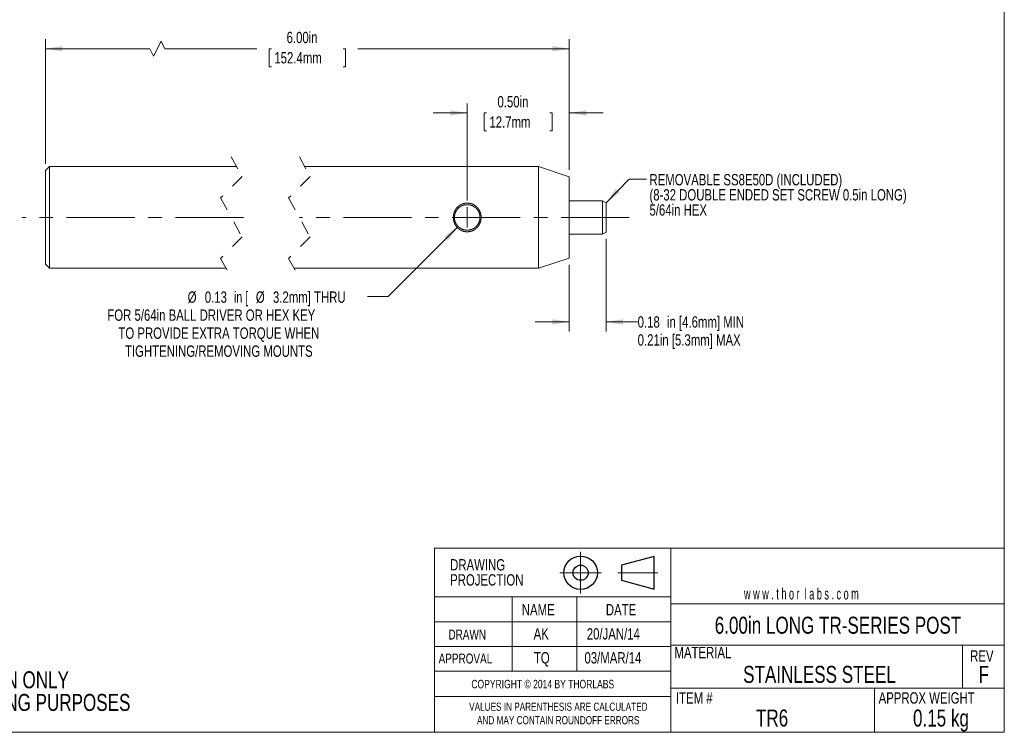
# Model space of a CAD drawing. Header units: inches. Extents: x 0.1 to 10.9, y 0 to 8.5.
# Tile 2 of 3: x 3.7 to 10.9, y 0 to 5.3. Entities that reach past the tile are written whole.
import ezdxf

# ---------------------------------------------------------------- set-up
doc = ezdxf.new("R2010")
doc.units = ezdxf.units.IN
doc.header["$MEASUREMENT"] = 0
doc.header["$PDSIZE"] = -1
doc.linetypes.add('CENTERX2', pattern=[0.8, 0.5, -0.1, 0.1, -0.1])
doc.linetypes.add('HIDDEN', pattern=[0.075, 0.05, -0.025])
doc.styles.add('SLDTEXTSTYLE0', font='TXT', dxfattribs={"width": 0.75})
doc.styles.add('SLDTEXTSTYLE1', font='TXT', dxfattribs={"width": 0.6})
doc.styles.add('SLDTEXTSTYLE2', font='TXT', dxfattribs={"width": 0.6875})
doc.dimstyles.new('SLDDIMSTYLE2', dxfattribs={"dimtxt": 0.083333, "dimasz": 0.125, "dimexe": 0, "dimexo": 0.0625, "dimgap": 0.020833, "dimtad": 0, "dimtih": 1, "dimtoh": 1, "dimlfac": 0.666667, "dimrnd": 1e-09, "dimzin": 4, "dimdsep": 46, "dimtxsty": 'SLDTEXTSTYLE0', "dimsah": 1, "dimcen": 0.09, "dimadec": 0, "dimazin": 1, "dimtfac": 1, "dimtofl": 0, "dimtmove": 0, "dimatfit": 3, "dimfxl": 1, "dimfrac": 2, "dimtolj": 1, "dimtzin": 12, "dimarcsym": 0})
doc.dimstyles.new('SLDDIMSTYLE3', dxfattribs={"dimtxt": 0.083333, "dimasz": 0.125, "dimexe": 0, "dimexo": 0.0625, "dimgap": 0.020833, "dimtad": 0, "dimtih": 1, "dimtoh": 1, "dimlfac": 0.666667, "dimrnd": 1e-09, "dimzin": 0, "dimdsep": 46, "dimtxsty": 'SLDTEXTSTYLE0', "dimsah": 1, "dimcen": 0.09, "dimadec": 0, "dimazin": 0, "dimtfac": 1, "dimtmove": 0, "dimatfit": 0, "dimfxl": 1, "dimfrac": 2, "dimtolj": 1, "dimtzin": 12, "dimarcsym": 0})
doc.dimstyles.new('SLDDIMSTYLE4', dxfattribs={"dimtxt": 0.083333, "dimasz": 0.125, "dimexe": 0, "dimexo": 0.0625, "dimgap": 0.020833, "dimtad": 0, "dimtih": 1, "dimtoh": 1, "dimlfac": 0.666667, "dimrnd": 1e-09, "dimdsep": 46, "dimtxsty": 'SLDTEXTSTYLE0', "dimsah": 1, "dimcen": 0, "dimadec": 0, "dimazin": 2, "dimtfac": 1, "dimtofl": 0, "dimtmove": 0, "dimatfit": 3, "dimfxl": 1, "dimfrac": 2, "dimtolj": 1, "dimtzin": 12, "dimarcsym": 0})
doc.dimstyles.new('SLDDIMSTYLE5', dxfattribs={"dimtxt": 0.083333, "dimasz": 0.125, "dimexe": 0, "dimexo": 0.0625, "dimgap": 0.020833, "dimtad": 0, "dimtih": 1, "dimtoh": 1, "dimlfac": 0.666667, "dimrnd": 1e-09, "dimdsep": 46, "dimtxsty": 'SLDTEXTSTYLE0', "dimsah": 1, "dimcen": 0.09, "dimadec": 0, "dimazin": 2, "dimtfac": 1, "dimtmove": 0, "dimatfit": 0, "dimfxl": 1, "dimfrac": 2, "dimtolj": 1, "dimtzin": 12, "dimarcsym": 0})

# ---------------------------------------------------------------- blocks, each defined once
blk = doc.blocks.new('Third Angle Projection Block')
at = {"color": 7, "linetype": 'CENTERX2', "lineweight": 0}
for p, q in [((3.9951, 0.9376), (3.9951, 0.5538)), ((3.8033, 0.7457), (4.187, 0.7457)), ((4.3361, 0.7457), (4.7029, 0.7457))]:
    blk.add_line(p, q, dxfattribs=at)
at = {"color": 7, "linetype": 'Continuous', "lineweight": 30}
for p, q in [((4.6701, 0.8957), (4.3701, 0.8153)), ((4.3701, 0.8153), (4.3701, 0.6761)), ((4.6701, 0.5957), (4.6701, 0.8957)), ((4.3701, 0.6761), (4.6701, 0.5957))]:
    blk.add_line(p, q, dxfattribs=at)
for radius in [0.1536, 0.0696]:
    blk.add_circle((3.9951, 0.7457), radius, dxfattribs=at)
at = {"color": 7, "linetype": 'Continuous', "lineweight": 0}
blk.add_point((3.9951, 0.7457), dxfattribs=at)
blk = doc.blocks.new('SW_NOTE_0')
at = {"color": 0, "linetype": 'Continuous', "lineweight": 0, "char_height": 0.06, "attachment_point": 2, "style": 'SLDTEXTSTYLE0'}
for s, insert in [('VALUES IN PARENTHESIS ARE CALCULATED', (0.7837, 0.0773)), ('AND MAY CONTAIN ROUNDOFF ERRORS', (0.7826, -0.022))]:
    blk.add_mtext(s, dxfattribs=dict(at, insert=insert))
blk = doc.blocks.new('SW_NOTE_1')
at = {"color": 0, "linetype": 'Continuous', "lineweight": 0, "char_height": 0.08333, "attachment_point": 1, "style": 'SLDTEXTSTYLE0'}
for s, insert in [('DRAWING', (0, 0.1074)), ('PROJECTION', (0, -0.0037))]:
    blk.add_mtext(s, dxfattribs=dict(at, insert=insert))
blk = doc.blocks.new('SW_NOTE_2')
at = {"color": 0, "linetype": 'Continuous', "lineweight": 0, "char_height": 0.125, "attachment_point": 2, "style": 'SLDTEXTSTYLE0'}
for s, insert in [('FOR INFORMATION ONLY', (0.9863, 0.1611)), ('NOT FOR MANUFACTURING PURPOSES', (0.9991, -0.0055))]:
    blk.add_mtext(s, dxfattribs=dict(at, insert=insert))
blk = doc.blocks.new('_D_2')
at = {"color": 8, "linetype": 'Continuous', "lineweight": 0}
for p, q in [((3.898, 4.2138), (3.898, 5.1299)), ((4.6924, 5.0044), (4.7479, 5.1155)), ((4.7479, 5.1155), (4.7757, 5.0599)), ((7.7475, 4.1688), (7.7475, 5.1299)), ((3.898, 5.0599), (4.6646, 5.0599)), ((4.6646, 5.0599), (4.6924, 5.0044)), ((4.7757, 5.0599), (5.4511, 5.0599)), ((5.559, 5.0599), (5.5421, 5.0599)), ((5.5421, 5.0599), (5.5421, 4.9275)), ((6.0866, 5.0599), (6.1035, 5.0599)), ((6.1035, 5.0599), (6.1035, 4.9275)), ((7.7475, 5.0599), (6.1945, 5.0599)), ((5.5421, 4.9275), (5.559, 4.9275)), ((6.1035, 4.9275), (6.0866, 4.9275))]:
    blk.add_line(p, q, dxfattribs=at)
for points in [[(3.898, 5.0599), (4.023, 5.0399), (4.023, 5.0799)], [(7.7475, 5.0599), (7.6225, 5.0799), (7.6225, 5.0399)]]:
    blk.add_solid(points, dxfattribs=at)
at = {"color": 8, "linetype": 'Continuous', "lineweight": 0, "char_height": 0.08333, "attachment_point": 1, "style": 'SLDTEXTSTYLE0'}
for s, insert in [('6.00in', (5.6701, 5.1842)), ('152.4mm', (5.5801, 5.0349))]:
    blk.add_mtext(s, dxfattribs=dict(at, insert=insert))
blk = doc.blocks.new('_D_3')
at = {"color": 8, "linetype": 'Continuous', "lineweight": 0}
for p, q in [((6.9975, 3.9445), (6.9975, 4.6575)), ((7.7475, 4.1688), (7.7475, 4.6575)), ((6.9975, 4.5875), (6.7475, 4.5875)), ((7.1395, 4.5875), (7.1226, 4.5875)), ((7.1226, 4.5875), (7.1226, 4.4551)), ((7.6055, 4.5875), (7.6224, 4.5875)), ((7.6224, 4.5875), (7.6224, 4.4551)), ((7.7475, 4.5875), (7.9975, 4.5875)), ((7.1226, 4.4551), (7.1395, 4.4551)), ((7.6224, 4.4551), (7.6055, 4.4551))]:
    blk.add_line(p, q, dxfattribs=at)
for points in [[(6.9975, 4.5875), (6.8725, 4.6075), (6.8725, 4.5675)], [(7.7475, 4.5875), (7.8725, 4.5675), (7.8725, 4.6075)]]:
    blk.add_solid(points, dxfattribs=at)
at = {"color": 8, "linetype": 'Continuous', "lineweight": 0, "char_height": 0.08333, "attachment_point": 1, "style": 'SLDTEXTSTYLE0'}
for s, insert in [('0.50in', (7.2198, 4.7118)), ('12.7mm', (7.1606, 4.5625))]:
    blk.add_mtext(s, dxfattribs=dict(at, insert=insert))
blk = doc.blocks.new('_D_4')
at = {"color": 8, "linetype": 'Continuous', "lineweight": 0}
for p, q in [((6.9312, 3.7532), (6.4155, 3.2375)), ((6.4155, 3.2375), (6.2655, 3.2375))]:
    blk.add_line(p, q, dxfattribs=at)
blk.add_solid([(6.9312, 3.7532), (6.8287, 3.679), (6.857, 3.6507)], dxfattribs=at)
at = {"color": 8, "linetype": 'Continuous', "lineweight": 0, "attachment_point": 1}
for s, insert, char_height, style in [('%%c', (4.9434, 3.2754), 0.08333, 'SLDTEXTSTYLE0'), ('0.13', (5.0692, 3.2754), 0.08333, 'SLDTEXTSTYLE0'), ('in [', (5.2846, 3.2754), 0.08333, 'SLDTEXTSTYLE2'), ('%%c', (5.4443, 3.2754), 0.08333, 'SLDTEXTSTYLE0'), ('3.2mm] THRU', (5.5701, 3.2754), 0.083333, 'SLDTEXTSTYLE0'), ('FOR 5/64in BALL DRIVER OR HEX KEY', (4.3528, 3.143), 0.083333, 'SLDTEXTSTYLE0'), ('TO PROVIDE EXTRA TORQUE WHEN', (4.4343, 3.0106), 0.083333, 'SLDTEXTSTYLE0'), ('TIGHTENING/REMOVING MOUNTS', (4.4826, 2.8782), 0.083333, 'SLDTEXTSTYLE0')]:
    blk.add_mtext(s, dxfattribs=dict(at, insert=insert, char_height=char_height, style=style))
blk = doc.blocks.new('_D_5')
at = {"color": 8, "linetype": 'Continuous', "lineweight": 0}
for p, q in [((8.0175, 3.6615), (8.0175, 2.9816)), ((7.7475, 3.4703), (7.7475, 2.9816)), ((7.7475, 3.0516), (7.4975, 3.0516)), ((8.0175, 3.0516), (8.2501, 3.0516))]:
    blk.add_line(p, q, dxfattribs=at)
for points in [[(7.7475, 3.0516), (7.6225, 3.0716), (7.6225, 3.0316)], [(8.0175, 3.0516), (8.1425, 3.0316), (8.1425, 3.0716)]]:
    blk.add_solid(points, dxfattribs=at)
at = {"color": 8, "linetype": 'Continuous', "lineweight": 0, "attachment_point": 1, "style": 'SLDTEXTSTYLE0'}
for s, insert, char_height in [('0.18', (8.2501, 3.0928), 0.08333), ('in [4.6mm] MIN', (8.4656, 3.0928), 0.083333), ('0.21in [5.3mm] MAX', (8.2501, 2.9604), 0.083333)]:
    blk.add_mtext(s, dxfattribs=dict(at, insert=insert, char_height=char_height))
blk = doc.blocks.new('SW_NOTE_3')
at = {"color": 0, "linetype": 'Continuous', "lineweight": 0, "attachment_point": 1, "style": 'SLDTEXTSTYLE0'}
for s, insert, char_height in [('REMOVABLE SS8E50D (INCLUDED)', (0.0213, 0.0378), 0.083333), ('(8-32 DOUBLE ENDED SET SCREW 0.5in LONG)', (0.0213, -0.0733), 0.083333), ('5/64in HEX', (0.0213, -0.1845), 0.08333)]:
    blk.add_mtext(s, dxfattribs=dict(at, insert=insert, char_height=char_height))
blk = doc.blocks.new('SW_CENTERMARKSYMBOL_1')
at = {"color": 0, "linetype": 'Continuous', "lineweight": 0}
for q in [(0, 0.075), (-0.075, 0), (0, -0.075), (0.075, 0)]:
    blk.add_line((0, 0), q, dxfattribs=at)

msp = doc.modelspace()

# ---------------------------------------------------------------- linework, layer by layer
at = {"color": 7, "linetype": 'Continuous', "lineweight": 0}
for p, q in [((10.9445, 0.0356), (10.9445, 8.4506)), ((3.928, 4.1938), (3.898, 4.1638)), ((3.898, 4.1638), (3.898, 3.4753)), ((5.3026, 4.1938), (3.928, 4.1938)), ((3.928, 4.1938), (3.928, 3.4453)), ((7.5225, 4.1938), (5.8026, 4.1938)), ((7.7475, 4.1188), (7.5225, 4.1938)), ((7.5225, 4.1938), (7.5225, 3.4453)), ((7.7475, 4.1188), (7.7475, 3.5203)), ((7.9915, 3.9425), (7.7475, 3.9425)), ((8.0175, 3.9275), (7.9915, 3.9425)), ((7.9915, 3.9425), (7.9915, 3.6965)), ((8.0175, 3.9275), (8.0175, 3.7115)), ((7.7475, 3.6965), (7.9915, 3.6965)), ((7.9915, 3.6965), (8.0175, 3.7115)), ((3.898, 3.4753), (3.928, 3.4453)), ((7.5225, 3.4453), (7.7475, 3.5203)), ((3.928, 3.4453), (5.2257, 3.4453)), ((5.7257, 3.4453), (7.5225, 3.4453)), ((10.9445, 1.3874), (10.9445, 1.9698)), ((6.7572, 0.2977), (6.7572, 1.3874)), ((6.7572, 1.3874), (8.4938, 1.3874)), ((8.4938, 1.3874), (8.4938, 0.0356)), ((8.4938, 1.3874), (10.9445, 1.3874)), ((6.7572, 0.4841), (6.7572, 1.0302)), ((6.7572, 0.0356), (6.7572, 1.0302)), ((8.4938, 1.0302), (6.7572, 1.0302)), ((7.3281, 1.0302), (7.3281, 0.4841)), ((7.8037, 1.0302), (7.8037, 0.4841)), ((8.4938, 0.98), (10.9445, 0.98)), ((8.4938, 0.846), (6.7572, 0.846)), ((8.4938, 0.6662), (6.7572, 0.6662)), ((8.4938, 0.6756), (10.9445, 0.6756)), ((10.6365, 0.6756), (10.6365, 0.3599)), ((8.4938, 0.4841), (6.7572, 0.4841)), ((6.7572, 0.4841), (6.7572, 0.2977)), ((6.7572, 0.2977), (8.4938, 0.2977)), ((8.4938, 0.3599), (10.9445, 0.3599)), ((9.9901, 0.3599), (9.9901, 0.0356)), ((10.9445, 0.0356), (0.0622, 0.0356))]:
    msp.add_line(p, q, dxfattribs=at)
at = {"color": 7, "linetype": 'HIDDEN', "lineweight": 0}
for p, q in [((5.2641, 4.2638), (5.3429, 4.1204)), ((5.7641, 4.2638), (5.8429, 4.1204)), ((5.3429, 4.1204), (5.1854, 3.9629)), ((5.8429, 4.1204), (5.6854, 3.9629)), ((5.1854, 3.9629), (5.3429, 3.6761)), ((5.6854, 3.9629), (5.8429, 3.6761)), ((5.3429, 3.6761), (5.1854, 3.5187)), ((5.8429, 3.6761), (5.6854, 3.5187)), ((5.1854, 3.5187), (5.2641, 3.3753)), ((5.6854, 3.5187), (5.7641, 3.3753))]:
    msp.add_line(p, q, dxfattribs=at)
at = {"color": 7, "linetype": 'CENTERX2', "lineweight": 0}
for p, q in [((5.354, 3.8195), (3.728, 3.8195)), ((8.1875, 3.8195), (5.7641, 3.8195))]:
    msp.add_line(p, q, dxfattribs=at)
at = {"color": 8, "linetype": 'Continuous', "lineweight": 0, "flags": 128}
msp.add_lwpolyline([(8.3155, 4.1006), (8.1866, 4.1006), (8.0175, 3.9275)], dxfattribs=at)
at = {"color": 7, "linetype": 'Continuous', "lineweight": 0}
for points, knots in [([(7.0995, 3.8216), (7.0995, 3.8209), (7.0996, 3.8196), (7.0995, 3.8176), (7.0995, 3.8157), (7.0994, 3.8137), (7.0993, 3.8118), (7.0992, 3.8099), (7.099, 3.808), (7.0988, 3.8061), (7.0986, 3.8041), (7.0983, 3.8021), (7.0979, 3.8001), (7.0976, 3.7981), (7.0972, 3.7962), (7.0968, 3.7944), (7.0964, 3.7928), (7.096, 3.7912), (7.0956, 3.7896), (7.0951, 3.788), (7.0946, 3.7863), (7.0941, 3.7845), (7.0934, 3.7827), (7.0928, 3.7808), (7.0921, 3.7791), (7.0914, 3.7774), (7.0906, 3.7757), (7.0899, 3.7741), (7.0891, 3.7724), (7.0883, 3.7708), (7.0875, 3.7692), (7.0866, 3.7676), (7.0856, 3.7659), (7.0846, 3.7642), (7.0835, 3.7625), (7.0825, 3.7608), (7.0813, 3.7591), (7.0802, 3.7574), (7.0789, 3.7558), (7.0777, 3.7542), (7.0764, 3.7526), (7.0751, 3.751), (7.0738, 3.7494), (7.0724, 3.7479), (7.071, 3.7464), (7.0696, 3.7449), (7.0683, 3.7435), (7.0669, 3.7421), (7.0655, 3.7408), (7.0641, 3.7395), (7.0627, 3.7383), (7.0613, 3.7371), (7.0599, 3.7359), (7.0586, 3.7348), (7.0572, 3.7338), (7.0559, 3.7328), (7.0545, 3.7318), (7.0532, 3.7309), (7.0518, 3.7299), (7.0504, 3.729), (7.0491, 3.7282), (7.0477, 3.7273), (7.0463, 3.7265), (7.0448, 3.7257), (7.0434, 3.725), (7.042, 3.7242), (7.0407, 3.7236), (7.0393, 3.7229), (7.0379, 3.7223), (7.0365, 3.7217), (7.0351, 3.7211), (7.0336, 3.7205), (7.0322, 3.7199), (7.0307, 3.7194), (7.0292, 3.7189), (7.0277, 3.7184), (7.0262, 3.718), (7.0245, 3.7175), (7.0229, 3.7171), (7.0212, 3.7167), (7.0195, 3.7163), (7.0177, 3.7159), (7.0159, 3.7156), (7.0141, 3.7153), (7.0122, 3.715), (7.0104, 3.7148), (7.0085, 3.7146), (7.0066, 3.7144), (7.0048, 3.7143), (7.003, 3.7142), (7.0012, 3.7141), (6.9993, 3.714), (6.9975, 3.714), (6.9956, 3.714), (6.9936, 3.7141), (6.9917, 3.7142), (6.9898, 3.7143), (6.9879, 3.7144), (6.986, 3.7146), (6.9842, 3.7148), (6.9825, 3.7151), (6.9807, 3.7153), (6.979, 3.7156), (6.9773, 3.7159), (6.9757, 3.7163), (6.9741, 3.7166), (6.9726, 3.717), (6.9711, 3.7174), (6.9696, 3.7178), (6.9681, 3.7182), (6.9665, 3.7187), (6.9649, 3.7192), (6.9633, 3.7198), (6.9617, 3.7204), (6.9601, 3.721), (6.9585, 3.7217), (6.9569, 3.7224), (6.9553, 3.7231), (6.9537, 3.7239), (6.9521, 3.7247), (6.9505, 3.7255), (6.949, 3.7264), (6.9475, 3.7273), (6.946, 3.7281), (6.9446, 3.729), (6.9433, 3.7299), (6.9419, 3.7308), (6.9405, 3.7318), (6.9391, 3.7328), (6.9376, 3.734), (6.936, 3.7352), (6.9344, 3.7365), (6.9328, 3.7378), (6.9313, 3.7392), (6.9298, 3.7406), (6.9283, 3.742), (6.9268, 3.7434), (6.9253, 3.745), (6.9238, 3.7466), (6.9223, 3.7482), (6.9208, 3.7499), (6.9194, 3.7515), (6.918, 3.7532), (6.9167, 3.7549), (6.9155, 3.7566), (6.9143, 3.7582), (6.9131, 3.7599), (6.912, 3.7616), (6.911, 3.7632), (6.9101, 3.7647), (6.9092, 3.7661), (6.9084, 3.7676), (6.9076, 3.769), (6.9068, 3.7705), (6.906, 3.772), (6.9052, 3.7737), (6.9044, 3.7755), (6.9037, 3.7773), (6.9029, 3.779), (6.9023, 3.7808), (6.9016, 3.7824), (6.901, 3.7842), (6.9005, 3.7859), (6.8999, 3.7876), (6.8994, 3.7894), (6.899, 3.7911), (6.8986, 3.7927), (6.8982, 3.7944), (6.8978, 3.796), (6.8975, 3.7977), (6.8972, 3.7993), (6.8969, 3.8011), (6.8966, 3.803), (6.8963, 3.8051), (6.8961, 3.8071), (6.8959, 3.8092), (6.8957, 3.8113), (6.8956, 3.8133), (6.8955, 3.8154), (6.8955, 3.8175), (6.8954, 3.8196), (6.8955, 3.8216), (6.8955, 3.8235), (6.8956, 3.8254), (6.8957, 3.8273), (6.8958, 3.8292), (6.896, 3.8311), (6.8962, 3.833), (6.8964, 3.835), (6.8967, 3.837), (6.897, 3.8391), (6.8974, 3.8411), (6.8978, 3.8429), (6.8981, 3.8447), (6.8985, 3.8463), (6.8989, 3.8479), (6.8994, 3.8495), (6.8998, 3.8511), (6.9003, 3.8528), (6.9009, 3.8546), (6.9015, 3.8564), (6.9022, 3.8583), (6.9029, 3.86), (6.9036, 3.8617), (6.9043, 3.8634), (6.9051, 3.865), (6.9058, 3.8667), (6.9067, 3.8683), (6.9075, 3.8699), (6.9084, 3.8715), (6.9093, 3.8732), (6.9104, 3.8749), (6.9114, 3.8766), (6.9125, 3.8783), (6.9137, 3.88), (6.9148, 3.8816), (6.916, 3.8833), (6.9173, 3.8849), (6.9185, 3.8865), (6.9199, 3.8881), (6.9212, 3.8896), (6.9225, 3.8912), (6.9239, 3.8927), (6.9253, 3.8941), (6.9267, 3.8956), (6.9281, 3.8969), (6.9295, 3.8982), (6.9309, 3.8995), (6.9323, 3.9007), (6.9337, 3.902), (6.9351, 3.9031), (6.9364, 3.9042), (6.9378, 3.9052), (6.9391, 3.9063), (6.9405, 3.9072), (6.9418, 3.9082), (6.9432, 3.9091), (6.9446, 3.91), (6.946, 3.9109), (6.9474, 3.9117), (6.9488, 3.9125), (6.9502, 3.9133), (6.9516, 3.9141), (6.953, 3.9148), (6.9544, 3.9155), (6.9557, 3.9161), (6.9571, 3.9168), (6.9585, 3.9174), (6.96, 3.918), (6.9614, 3.9185), (6.9629, 3.9191), (6.9644, 3.9196), (6.9658, 3.9201), (6.9673, 3.9206), (6.9689, 3.9211), (6.9705, 3.9215), (6.9722, 3.922), (6.9739, 3.9224), (6.9756, 3.9228), (6.9773, 3.9231), (6.9791, 3.9235), (6.981, 3.9238), (6.9828, 3.924), (6.9847, 3.9243), (6.9866, 3.9245), (6.9884, 3.9247), (6.9903, 3.9248), (6.9921, 3.9249), (6.9939, 3.925), (6.9957, 3.925), (6.9976, 3.925), (6.9995, 3.925), (7.0015, 3.925), (7.0034, 3.9249), (7.0053, 3.9248), (7.0072, 3.9246), (7.009, 3.9245), (7.0108, 3.9242), (7.0126, 3.924), (7.0143, 3.9238), (7.0161, 3.9235), (7.0177, 3.9232), (7.0193, 3.9228), (7.0209, 3.9225), (7.0224, 3.9221), (7.024, 3.9217), (7.0255, 3.9213), (7.027, 3.9209), (7.0285, 3.9204), (7.0301, 3.9199), (7.0317, 3.9193), (7.0334, 3.9187), (7.035, 3.918), (7.0366, 3.9174), (7.0382, 3.9167), (7.0398, 3.9159), (7.0414, 3.9152), (7.0429, 3.9144), (7.0445, 3.9135), (7.046, 3.9127), (7.0475, 3.9118), (7.049, 3.9109), (7.0504, 3.9101), (7.0518, 3.9092), (7.0531, 3.9082), (7.0545, 3.9073), (7.0559, 3.9062), (7.0575, 3.9051), (7.059, 3.9038), (7.0606, 3.9026), (7.0622, 3.9012), (7.0637, 3.8999), (7.0653, 3.8985), (7.0668, 3.8971), (7.0682, 3.8956), (7.0697, 3.8941), (7.0712, 3.8925), (7.0727, 3.8908), (7.0742, 3.8892), (7.0756, 3.8875), (7.077, 3.8858), (7.0783, 3.8841), (7.0796, 3.8825), (7.0808, 3.8808), (7.0819, 3.8791), (7.083, 3.8775), (7.084, 3.8759), (7.085, 3.8743), (7.0858, 3.8729), (7.0866, 3.8715), (7.0874, 3.87), (7.0882, 3.8685), (7.089, 3.867), (7.0898, 3.8653), (7.0906, 3.8635), (7.0914, 3.8618), (7.0921, 3.86), (7.0928, 3.8583), (7.0934, 3.8566), (7.094, 3.8549), (7.0945, 3.8532), (7.0951, 3.8514), (7.0956, 3.8497), (7.096, 3.848), (7.0965, 3.8463), (7.0968, 3.8447), (7.0972, 3.8431), (7.0975, 3.8414), (7.0978, 3.8398), (7.0981, 3.838), (7.0984, 3.8361), (7.0987, 3.834), (7.0989, 3.832), (7.0991, 3.8299), (7.0993, 3.8278), (7.0994, 3.8258), (7.0995, 3.8237), (7.0995, 3.8223), (7.0995, 3.8216)], [0, 0, 0, 0, 0.003211, 0.006192, 0.009154, 0.012099, 0.015028, 0.017941, 0.02084, 0.023723, 0.02688, 0.03002, 0.033147, 0.036259, 0.03936, 0.041934, 0.044502, 0.047063, 0.049618, 0.052167, 0.054712, 0.057706, 0.060695, 0.063681, 0.066664, 0.069424, 0.072184, 0.074945, 0.077707, 0.080472, 0.08324, 0.086012, 0.089067, 0.09213, 0.095201, 0.098281, 0.101372, 0.104475, 0.107591, 0.110722, 0.113867, 0.117029, 0.120151, 0.123291, 0.12645, 0.129629, 0.132587, 0.135523, 0.138439, 0.141333, 0.144209, 0.147066, 0.149905, 0.152493, 0.155068, 0.157629, 0.160179, 0.162718, 0.165247, 0.167765, 0.170275, 0.172777, 0.175271, 0.177758, 0.18024, 0.182575, 0.184906, 0.187234, 0.189559, 0.191882, 0.194281, 0.196679, 0.199077, 0.201476, 0.203875, 0.206278, 0.208682, 0.211332, 0.213986, 0.216647, 0.219314, 0.221989, 0.224836, 0.227693, 0.230562, 0.233444, 0.23634, 0.23925, 0.242008, 0.244781, 0.247569, 0.250374, 0.253196, 0.256185, 0.259155, 0.262108, 0.265043, 0.267963, 0.270867, 0.273593, 0.276306, 0.279009, 0.281702, 0.284386, 0.286818, 0.289244, 0.291665, 0.29408, 0.296491, 0.298899, 0.301304, 0.303946, 0.306588, 0.309228, 0.311868, 0.31451, 0.317202, 0.319896, 0.322595, 0.325299, 0.328009, 0.330726, 0.333451, 0.335958, 0.338472, 0.340996, 0.343529, 0.346074, 0.348629, 0.351712, 0.354813, 0.357934, 0.361077, 0.364242, 0.367373, 0.370528, 0.373708, 0.376914, 0.380341, 0.383746, 0.387129, 0.390491, 0.393835, 0.397161, 0.400281, 0.403389, 0.406484, 0.409567, 0.412641, 0.415195, 0.417744, 0.420288, 0.422828, 0.425364, 0.427898, 0.430881, 0.433863, 0.436844, 0.439825, 0.442586, 0.445349, 0.448115, 0.450885, 0.453659, 0.45644, 0.459227, 0.461788, 0.464356, 0.466931, 0.469514, 0.472106, 0.474708, 0.477842, 0.480992, 0.484158, 0.487342, 0.490543, 0.493706, 0.496888, 0.50009, 0.503313, 0.506291, 0.509251, 0.512193, 0.51512, 0.51803, 0.520925, 0.523806, 0.526959, 0.530096, 0.533219, 0.536328, 0.539424, 0.541996, 0.544561, 0.547119, 0.54967, 0.552217, 0.554758, 0.557748, 0.560734, 0.563716, 0.566696, 0.569453, 0.57221, 0.574967, 0.577726, 0.580488, 0.583252, 0.586022, 0.589073, 0.592133, 0.595201, 0.598278, 0.601366, 0.604467, 0.60758, 0.610708, 0.613851, 0.617011, 0.620131, 0.623269, 0.626426, 0.629603, 0.632565, 0.635506, 0.638425, 0.641324, 0.644203, 0.647064, 0.649907, 0.652498, 0.655076, 0.657642, 0.660195, 0.662737, 0.665269, 0.667791, 0.670305, 0.672809, 0.675307, 0.677797, 0.680282, 0.68262, 0.684954, 0.687285, 0.689613, 0.691939, 0.69434, 0.696741, 0.699141, 0.701543, 0.703945, 0.70635, 0.708757, 0.711408, 0.714065, 0.716728, 0.719397, 0.722074, 0.724923, 0.727782, 0.730653, 0.733536, 0.736433, 0.739345, 0.742104, 0.744878, 0.747667, 0.750472, 0.753294, 0.756279, 0.759245, 0.762193, 0.765125, 0.768041, 0.770941, 0.773663, 0.776374, 0.779073, 0.781763, 0.784444, 0.786873, 0.789297, 0.791715, 0.794129, 0.796538, 0.798943, 0.801347, 0.803987, 0.806627, 0.809266, 0.811905, 0.814545, 0.817236, 0.81993, 0.822628, 0.825331, 0.828041, 0.830758, 0.833484, 0.83599, 0.838505, 0.841029, 0.843563, 0.846108, 0.848665, 0.851749, 0.854852, 0.857976, 0.86112, 0.864288, 0.867422, 0.87058, 0.873763, 0.876972, 0.880404, 0.883812, 0.887198, 0.890564, 0.893911, 0.897239, 0.900361, 0.90347, 0.906566, 0.90965, 0.912724, 0.915278, 0.917826, 0.920369, 0.922908, 0.925443, 0.927975, 0.930956, 0.933935, 0.936913, 0.93989, 0.942647, 0.945406, 0.948167, 0.950933, 0.953702, 0.956477, 0.959258, 0.961813, 0.964375, 0.966944, 0.969521, 0.972106, 0.9747, 0.977826, 0.980966, 0.984122, 0.987295, 0.990486, 0.993638, 0.996809, 1, 1, 1, 1]), ([(7.0912, 3.8182), (7.0912, 3.8186), (7.0913, 3.8196), (7.0912, 3.821), (7.0912, 3.8225), (7.0911, 3.8241), (7.0911, 3.8256), (7.0909, 3.8272), (7.0908, 3.8287), (7.0906, 3.8303), (7.0904, 3.8318), (7.0902, 3.8334), (7.09, 3.835), (7.0897, 3.8365), (7.0894, 3.8381), (7.089, 3.8398), (7.0887, 3.8414), (7.0883, 3.8431), (7.0878, 3.8447), (7.0873, 3.8464), (7.0868, 3.848), (7.0863, 3.8497), (7.0857, 3.8512), (7.0852, 3.8527), (7.0846, 3.8541), (7.0841, 3.8555), (7.0835, 3.8569), (7.0829, 3.8583), (7.0822, 3.8597), (7.0815, 3.8612), (7.0807, 3.8627), (7.0799, 3.8642), (7.0791, 3.8658), (7.0782, 3.8673), (7.0773, 3.8688), (7.0764, 3.8702), (7.0754, 3.8716), (7.0745, 3.873), (7.0735, 3.8744), (7.0725, 3.8758), (7.0715, 3.8772), (7.0704, 3.8785), (7.0694, 3.8798), (7.0683, 3.881), (7.0672, 3.8822), (7.0661, 3.8834), (7.065, 3.8846), (7.0638, 3.8858), (7.0627, 3.8869), (7.0615, 3.888), (7.0603, 3.8891), (7.0591, 3.8902), (7.0579, 3.8912), (7.0567, 3.8922), (7.0555, 3.8932), (7.0543, 3.8941), (7.053, 3.8951), (7.0517, 3.896), (7.0505, 3.8969), (7.0492, 3.8978), (7.0479, 3.8986), (7.0465, 3.8994), (7.0451, 3.9003), (7.0437, 3.9011), (7.0423, 3.9019), (7.0409, 3.9027), (7.0395, 3.9034), (7.038, 3.9041), (7.0366, 3.9048), (7.0351, 3.9054), (7.0335, 3.9061), (7.032, 3.9067), (7.0304, 3.9073), (7.0289, 3.9079), (7.0273, 3.9084), (7.0258, 3.9089), (7.0243, 3.9094), (7.0228, 3.9098), (7.0213, 3.9102), (7.0198, 3.9106), (7.0182, 3.911), (7.0167, 3.9113), (7.0151, 3.9116), (7.0135, 3.9119), (7.0119, 3.9122), (7.0104, 3.9124), (7.0089, 3.9126), (7.0074, 3.9128), (7.0059, 3.9129), (7.0044, 3.913), (7.0032, 3.9131), (7.0022, 3.9132), (7.0014, 3.9132), (7.0006, 3.9132), (6.9998, 3.9133), (6.9991, 3.9133), (6.9983, 3.9133), (6.9976, 3.9133), (6.9968, 3.9133), (6.996, 3.9133), (6.9952, 3.9133), (6.9945, 3.9132), (6.9934, 3.9132), (6.9921, 3.9131), (6.9905, 3.913), (6.9891, 3.9129), (6.9877, 3.9128), (6.9862, 3.9126), (6.9848, 3.9124), (6.9833, 3.9122), (6.9818, 3.912), (6.9804, 3.9117), (6.9789, 3.9114), (6.9773, 3.9111), (6.9758, 3.9107), (6.9742, 3.9104), (6.9726, 3.9099), (6.971, 3.9095), (6.9694, 3.909), (6.9678, 3.9085), (6.9663, 3.9079), (6.9648, 3.9074), (6.9634, 3.9069), (6.962, 3.9063), (6.9606, 3.9057), (6.9592, 3.9051), (6.9578, 3.9044), (6.9564, 3.9038), (6.955, 3.9031), (6.9537, 3.9024), (6.9524, 3.9017), (6.9511, 3.901), (6.9498, 3.9003), (6.9485, 3.8994), (6.9471, 3.8986), (6.9457, 3.8977), (6.9443, 3.8967), (6.9429, 3.8957), (6.9415, 3.8947), (6.9401, 3.8936), (6.9387, 3.8926), (6.9374, 3.8915), (6.9362, 3.8904), (6.9349, 3.8893), (6.9337, 3.8882), (6.9325, 3.8871), (6.9313, 3.8859), (6.9301, 3.8847), (6.929, 3.8836), (6.928, 3.8824), (6.9269, 3.8813), (6.9259, 3.8801), (6.925, 3.8789), (6.924, 3.8777), (6.9231, 3.8765), (6.9221, 3.8753), (6.9212, 3.874), (6.9203, 3.8727), (6.9194, 3.8715), (6.9186, 3.8702), (6.9178, 3.8689), (6.9169, 3.8675), (6.9161, 3.8661), (6.9153, 3.8647), (6.9146, 3.8633), (6.9139, 3.8619), (6.9132, 3.8605), (6.9125, 3.859), (6.9118, 3.8575), (6.9111, 3.856), (6.9105, 3.8544), (6.9099, 3.8529), (6.9093, 3.8514), (6.9088, 3.8498), (6.9083, 3.8483), (6.9078, 3.8468), (6.9073, 3.8452), (6.9069, 3.8437), (6.9065, 3.8422), (6.9062, 3.8407), (6.9058, 3.8391), (6.9055, 3.8375), (6.9052, 3.8359), (6.9049, 3.8343), (6.9047, 3.8328), (6.9045, 3.8312), (6.9043, 3.8297), (6.9041, 3.8282), (6.904, 3.8267), (6.9039, 3.8252), (6.9038, 3.8238), (6.9038, 3.8224), (6.9038, 3.821), (6.9037, 3.8196), (6.9038, 3.8181), (6.9038, 3.8166), (6.9039, 3.8151), (6.9039, 3.8135), (6.9041, 3.812), (6.9042, 3.8104), (6.9044, 3.8088), (6.9045, 3.8073), (6.9048, 3.8057), (6.905, 3.8042), (6.9053, 3.8026), (6.9056, 3.801), (6.9059, 3.7994), (6.9063, 3.7977), (6.9067, 3.7961), (6.9072, 3.7944), (6.9076, 3.7928), (6.9082, 3.7911), (6.9087, 3.7894), (6.9093, 3.7879), (6.9098, 3.7864), (6.9103, 3.785), (6.9109, 3.7836), (6.9115, 3.7822), (6.9121, 3.7808), (6.9128, 3.7794), (6.9135, 3.7779), (6.9142, 3.7764), (6.9151, 3.7749), (6.9159, 3.7733), (6.9168, 3.7718), (6.9177, 3.7703), (6.9186, 3.7688), (6.9196, 3.7674), (6.9205, 3.766), (6.9215, 3.7647), (6.9225, 3.7633), (6.9235, 3.7619), (6.9246, 3.7606), (6.9257, 3.7593), (6.9267, 3.7581), (6.9278, 3.7568), (6.9289, 3.7556), (6.93, 3.7544), (6.9312, 3.7533), (6.9323, 3.7521), (6.9335, 3.751), (6.9347, 3.7499), (6.9359, 3.7489), (6.9371, 3.7478), (6.9383, 3.7469), (6.9395, 3.7459), (6.9407, 3.7449), (6.942, 3.744), (6.9433, 3.7431), (6.9446, 3.7422), (6.9459, 3.7413), (6.9472, 3.7404), (6.9485, 3.7396), (6.9499, 3.7388), (6.9513, 3.738), (6.9527, 3.7372), (6.9541, 3.7364), (6.9556, 3.7357), (6.957, 3.735), (6.9585, 3.7343), (6.96, 3.7336), (6.9615, 3.733), (6.9631, 3.7323), (6.9646, 3.7317), (6.9661, 3.7312), (6.9677, 3.7306), (6.9692, 3.7301), (6.9708, 3.7297), (6.9723, 3.7292), (6.9738, 3.7288), (6.9753, 3.7285), (6.9768, 3.7281), (6.9784, 3.7278), (6.98, 3.7274), (6.9816, 3.7271), (6.9831, 3.7269), (6.9847, 3.7267), (6.9862, 3.7265), (6.9877, 3.7263), (6.9892, 3.7262), (6.9906, 3.726), (6.9921, 3.7259), (6.9935, 3.7259), (6.9948, 3.7258), (6.9962, 3.7258), (6.9975, 3.7258), (6.9989, 3.7258), (7.0004, 3.7258), (7.0019, 3.7259), (7.0034, 3.726), (7.0049, 3.7261), (7.0064, 3.7262), (7.0079, 3.7264), (7.0095, 3.7265), (7.011, 3.7268), (7.0125, 3.727), (7.0141, 3.7273), (7.0157, 3.7276), (7.0173, 3.7279), (7.0189, 3.7283), (7.0205, 3.7287), (7.0222, 3.7291), (7.0238, 3.7296), (7.0255, 3.7301), (7.0271, 3.7306), (7.0287, 3.7311), (7.0302, 3.7317), (7.0316, 3.7322), (7.033, 3.7328), (7.0344, 3.7334), (7.0358, 3.734), (7.0372, 3.7346), (7.0386, 3.7353), (7.04, 3.7359), (7.0413, 3.7366), (7.0426, 3.7373), (7.0439, 3.738), (7.0452, 3.7388), (7.0465, 3.7396), (7.0479, 3.7405), (7.0493, 3.7414), (7.0507, 3.7424), (7.0521, 3.7433), (7.0535, 3.7444), (7.0549, 3.7454), (7.0563, 3.7465), (7.0576, 3.7476), (7.0588, 3.7486), (7.0601, 3.7497), (7.0613, 3.7508), (7.0625, 3.752), (7.0638, 3.7532), (7.065, 3.7545), (7.0663, 3.7558), (7.0675, 3.7571), (7.0686, 3.7585), (7.0698, 3.7598), (7.0709, 3.7612), (7.0719, 3.7625), (7.0729, 3.7638), (7.0738, 3.7651), (7.0747, 3.7663), (7.0756, 3.7676), (7.0764, 3.7689), (7.0772, 3.7702), (7.0781, 3.7716), (7.0789, 3.773), (7.0797, 3.7744), (7.0804, 3.7758), (7.0812, 3.7772), (7.0819, 3.7786), (7.0825, 3.7801), (7.0832, 3.7816), (7.0839, 3.7831), (7.0845, 3.7847), (7.0851, 3.7862), (7.0857, 3.7877), (7.0862, 3.7893), (7.0867, 3.7908), (7.0872, 3.7923), (7.0877, 3.7939), (7.0881, 3.7954), (7.0885, 3.7969), (7.0888, 3.7984), (7.0892, 3.8), (7.0895, 3.8016), (7.0898, 3.8032), (7.0901, 3.8048), (7.0903, 3.8064), (7.0905, 3.8079), (7.0907, 3.8095), (7.0909, 3.811), (7.091, 3.8125), (7.0911, 3.8139), (7.0912, 3.8154), (7.0912, 3.8168), (7.0912, 3.8177), (7.0912, 3.8182)], [0, 0, 0, 0, 0.002322, 0.004835, 0.007388, 0.009982, 0.012616, 0.01529, 0.018005, 0.020601, 0.023234, 0.025902, 0.028606, 0.031346, 0.034122, 0.036933, 0.039781, 0.042664, 0.045583, 0.048485, 0.051422, 0.054393, 0.057399, 0.059909, 0.062443, 0.065, 0.067581, 0.070186, 0.072814, 0.075466, 0.078411, 0.081384, 0.084385, 0.087415, 0.090474, 0.09328, 0.096109, 0.098962, 0.101838, 0.104738, 0.107662, 0.110609, 0.113331, 0.116074, 0.118836, 0.121618, 0.124419, 0.127241, 0.129996, 0.13273, 0.135444, 0.138138, 0.140812, 0.143465, 0.146099, 0.148712, 0.151428, 0.154121, 0.156793, 0.159442, 0.162069, 0.164674, 0.167491, 0.170281, 0.173044, 0.175781, 0.178492, 0.181176, 0.183834, 0.186727, 0.189589, 0.192418, 0.195216, 0.197981, 0.200764, 0.203513, 0.20623, 0.208913, 0.211564, 0.214181, 0.216765, 0.219569, 0.222333, 0.225057, 0.227741, 0.230385, 0.232989, 0.235553, 0.238076, 0.24056, 0.243003, 0.244357, 0.245698, 0.247027, 0.248343, 0.249646, 0.250936, 0.252214, 0.253528, 0.254836, 0.256158, 0.257493, 0.25884, 0.261525, 0.264259, 0.266637, 0.269052, 0.271502, 0.273989, 0.276513, 0.279027, 0.281575, 0.28416, 0.286779, 0.289487, 0.292232, 0.295014, 0.297832, 0.300687, 0.303579, 0.306506, 0.30902, 0.311558, 0.314124, 0.316716, 0.319334, 0.321979, 0.32465, 0.327121, 0.329614, 0.33213, 0.334667, 0.337227, 0.339809, 0.34265, 0.345518, 0.348413, 0.351333, 0.35428, 0.357254, 0.360253, 0.363026, 0.365821, 0.368637, 0.371477, 0.374338, 0.377221, 0.379922, 0.382603, 0.385266, 0.387911, 0.390537, 0.393145, 0.395735, 0.398307, 0.400982, 0.403636, 0.406271, 0.408885, 0.41148, 0.414054, 0.41684, 0.419602, 0.42234, 0.425054, 0.427744, 0.430411, 0.433053, 0.435933, 0.438783, 0.441605, 0.444398, 0.447162, 0.449947, 0.452702, 0.455426, 0.458121, 0.460787, 0.463422, 0.466027, 0.468858, 0.471653, 0.474412, 0.477135, 0.479822, 0.482472, 0.485086, 0.487665, 0.490206, 0.492712, 0.495138, 0.497529, 0.499885, 0.502206, 0.504719, 0.507273, 0.509867, 0.512502, 0.515178, 0.517894, 0.520492, 0.523126, 0.525796, 0.528502, 0.531245, 0.534023, 0.536837, 0.539688, 0.542574, 0.545497, 0.548402, 0.551342, 0.554317, 0.557327, 0.559841, 0.562378, 0.56494, 0.567525, 0.570133, 0.572766, 0.575422, 0.578372, 0.581349, 0.584356, 0.587392, 0.590456, 0.593267, 0.596101, 0.598959, 0.601841, 0.604747, 0.607676, 0.61063, 0.613358, 0.616106, 0.618874, 0.621662, 0.624469, 0.627297, 0.63005, 0.632784, 0.635497, 0.63819, 0.640862, 0.643515, 0.646147, 0.64876, 0.651475, 0.654168, 0.656839, 0.659487, 0.662114, 0.664719, 0.667535, 0.670325, 0.673088, 0.675826, 0.678537, 0.681222, 0.68388, 0.686774, 0.689636, 0.692466, 0.695264, 0.698031, 0.700815, 0.703566, 0.706284, 0.708969, 0.711621, 0.714241, 0.716827, 0.719634, 0.7224, 0.725127, 0.727814, 0.730461, 0.733069, 0.735635, 0.738163, 0.74065, 0.743098, 0.745463, 0.747789, 0.750077, 0.752326, 0.75475, 0.757219, 0.759734, 0.762293, 0.764897, 0.767546, 0.770085, 0.772665, 0.775284, 0.777943, 0.780642, 0.783381, 0.786161, 0.78898, 0.79184, 0.794739, 0.797626, 0.800551, 0.803515, 0.806517, 0.809028, 0.811565, 0.814129, 0.816718, 0.819334, 0.821977, 0.824646, 0.827115, 0.829607, 0.832121, 0.834657, 0.837215, 0.839796, 0.842636, 0.845503, 0.848396, 0.851316, 0.854261, 0.857233, 0.860232, 0.863004, 0.865798, 0.868614, 0.871453, 0.874313, 0.877196, 0.880285, 0.88335, 0.886391, 0.889408, 0.892401, 0.89537, 0.898315, 0.900994, 0.903653, 0.906291, 0.90891, 0.911508, 0.914086, 0.916876, 0.919641, 0.922383, 0.925101, 0.927795, 0.930465, 0.933111, 0.935994, 0.938848, 0.941674, 0.94447, 0.947237, 0.950025, 0.952783, 0.955511, 0.958208, 0.960876, 0.963514, 0.966121, 0.968955, 0.971753, 0.974514, 0.977239, 0.979927, 0.982579, 0.985195, 0.987775, 0.990318, 0.992825, 0.995252, 0.997643, 1, 1, 1, 1])]:
    msp.add_open_spline(points, degree=3, knots=knots, dxfattribs=at)
at = {"color": 8, "linetype": 'Continuous', "lineweight": 0}
msp.add_solid([(8.0175, 3.9275), (8.1192, 4.003), (8.0905, 4.0309)], dxfattribs=at)

# ---------------------------------------------------------------- block references
msp.add_blockref('SW_NOTE_3', (8.3155, 4.1006), dxfattribs=at)
at = {"color": 7, "linetype": 'Continuous', "lineweight": 0}
for name, p in [('SW_CENTERMARKSYMBOL_1', (6.9975, 3.8195)), ('SW_NOTE_1', (6.872, 1.2001)), ('SW_NOTE_2', (2.3079, 0.322)), ('SW_NOTE_0', (6.8836, 0.1754))]:
    msp.add_blockref(name, p, dxfattribs=at)
at = {"color": 7, "linetype": 'Continuous', "xscale": 0.8, "yscale": 0.8, "zscale": 0.8}
msp.add_blockref('Third Angle Projection Block', (4.6349, 0.6109), dxfattribs=at)

# ---------------------------------------------------------------- texts
at = {"color": 7, "linetype": 'Continuous', "lineweight": 0}
for s, insert, char_height, attachment_point, style in [('w w w . t h o r  l a b s . c o m', (9.0316, 1.0943), 0.083333, 1, 'SLDTEXTSTYLE1'), ('NAME', (7.3987, 0.9772), 0.08333, 1, 'SLDTEXTSTYLE0'), ('DATE', (8.0163, 0.9772), 0.08333, 1, 'SLDTEXTSTYLE0'), ('6.00in LONG TR-SERIES POST', (9.7221, 0.8842), 0.125, 2, 'SLDTEXTSTYLE0'), ('AK', (7.4858, 0.7999), 0.08333, 1, 'SLDTEXTSTYLE0'), ('20/JAN/14', (7.8763, 0.7999), 0.08333, 1, 'SLDTEXTSTYLE0'), ('DRAWN', (6.8595, 0.7895), 0.07292, 1, 'SLDTEXTSTYLE0'), ('MATERIAL', (8.5205, 0.6624), 0.08333, 1, 'SLDTEXTSTYLE0'), ('APPROVAL', (6.7872, 0.6133), 0.07292, 1, 'SLDTEXTSTYLE0'), ('TQ', (7.4876, 0.6237), 0.08333, 1, 'SLDTEXTSTYLE0'), ('03/MAR/14', (7.8591, 0.6237), 0.08333, 1, 'SLDTEXTSTYLE0'), ('REV', (10.6936, 0.6373), 0.08333, 1, 'SLDTEXTSTYLE0'), ('STAINLESS STEEL', (9.586, 0.5227), 0.125, 2, 'SLDTEXTSTYLE0'), ('F', (10.7938, 0.5227), 0.125, 2, 'SLDTEXTSTYLE0'), ('COPYRIGHT © 2014 BY THORLABS', (7.0281, 0.42), 0.0625, 1, 'SLDTEXTSTYLE0'), ('ITEM #', (8.5315, 0.3287), 0.08333, 1, 'SLDTEXTSTYLE0'), ('APPROX WEIGHT', (10.0209, 0.3287), 0.083333, 1, 'SLDTEXTSTYLE0'), ('TR6', (9.238, 0.202), 0.125, 2, 'SLDTEXTSTYLE0'), ('0.15 kg', (10.479, 0.202), 0.125, 2, 'SLDTEXTSTYLE0')]:
    msp.add_mtext(s, dxfattribs=dict(at, insert=insert, char_height=char_height, attachment_point=attachment_point, style=style))

# ---------------------------------------------------------------- dimensions: what is measured, and where the dimension line sits
at = {"color": 8, "linetype": 'Continuous', "lineweight": 0}
for base, p1, p2, text, dimstyle, picture, middle in [((7.7475, 5.0599), (3.898, 4.1638), (7.7475, 4.1188), '6.00in', 'SLDDIMSTYLE2', '_D_2', (5.8228, 5.0599)), ((8.0175, 3.0516), (7.7475, 3.5203), (8.0175, 3.7115), '<>in [4.6mm] MIN\\P0.21in [5.3mm] MAX', 'SLDDIMSTYLE5', '_D_5', (8.7797, 3.0516))]:
    dim = msp.add_linear_dim(base=base, p1=p1, p2=p2, text=text, dimstyle=dimstyle, dxfattribs=at)
    dim.commit()
    dim.dimension.update_dxf_attribs({"geometry": picture, "text_midpoint": middle, "dimtype": 160})
dim = msp.add_linear_dim(base=(6.9975, 4.5875), p1=(7.7475, 4.1188), p2=(6.9975, 3.8945), dimstyle='SLDDIMSTYLE3', dxfattribs=at)
dim.commit()
dim.dimension.update_dxf_attribs({"geometry": '_D_3', "text_midpoint": (7.3725, 4.5875), "dimtype": 160})
dim = msp.add_diameter_dim_2p(p1=(7.06379, 3.88582), p2=(6.93121, 3.75324), text='<>in [%%c3.2mm] THRU\\PFOR 5/64in BALL DRIVER OR HEX KEY\\PTO PROVIDE EXTRA TORQUE WHEN\\PTIGHTENING/REMOVING MOUNTS', dimstyle='SLDDIMSTYLE4', dxfattribs=at)
dim.commit()
dim.dimension.update_dxf_attribs({"geometry": '_D_4', "text_midpoint": (5.30914, 3.2375), "dimtype": 163})

doc.saveas('drawing.dxf')
